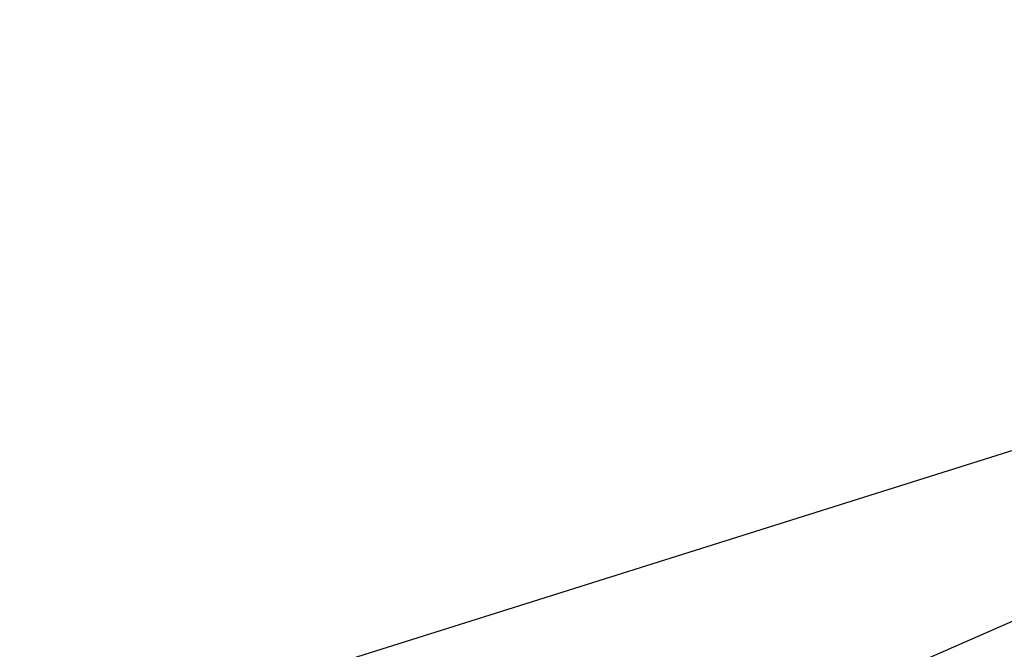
# Model space of a CAD drawing. Extents: x 0 to 901, y 0 to 72.
# Tile 101 of 256: x 448.8516 to 448.85562, y 61.23653 to 61.2391. Entities that reach past the tile are written whole.
import ezdxf

# ---------------------------------------------------------------- set-up
doc = ezdxf.new("R2010")
doc.units = 0
doc.header["$LTSCALE"] = 25.4
doc.layers.get('0').update_dxf_attribs({"color": 13, "linetype": 'CONTINUOUS'})

# ---------------------------------------------------------------- blocks, each defined once
blk = doc.blocks.new('PIN-LED-M-8128_STL')
at = {"color": 0}
for p, q in [((11.1216812, 453.3269653, 5.1863971), (11.0073242, 453.690918, 4.9704819)), ((11.1216812, 453.3269653, 5.1863971), (11.0073242, 453.690918, 4.9704819)), ((11.1268606, 453.3292236, 2.4742181), (11.0509119, 453.5027771, 2.5835931)), ((11.1268606, 453.3292236, 2.4742181), (11.0509119, 453.5027771, 2.5835931))]:
    blk.add_line(p, q, dxfattribs=at)
mesh = blk.add_polyface(dxfattribs=at)
corners = [(11.3073435, 453.4196167, 60.6909943), (11.107358, 453.7418518, 60.9087486), (11.203413, 453.3647156, 60.6846046)]
mesh.append_faces([[corners[k] for k in face] for face in [(0, 1, 2)]], dxfattribs={"color": 0})
mesh = blk.add_polyface(dxfattribs=at)
corners = [(11.2091093, 453.3675232, 64.1849518), (11.0779934, 453.7259521, 64.4065018), (11.0412302, 453.7071838, 64.4037018)]
mesh.append_faces([[corners[k] for k in face] for face in [(0, 1, 2)]], dxfattribs={"color": 0})
mesh = blk.add_polyface(dxfattribs=at)
corners = [(11.312788, 453.422699, 64.19133), (11.0779934, 453.7259521, 64.4065018), (11.2091093, 453.3675232, 64.1849518)]
mesh.append_faces([[corners[k] for k in face] for face in [(0, 1, 2)]], dxfattribs={"color": 0})
mesh = blk.add_polyface(dxfattribs=at)
corners = [(11.3533983, 453.4465637, 62.0063324), (11.1880875, 453.3572693, 61.9961624), (11.1061897, 453.5281067, 61.8867874)]
mesh.append_faces([[corners[k] for k in face] for face in [(0, 1, 2)]], dxfattribs={"color": 0})
mesh = blk.add_polyface(dxfattribs=at)
corners = [(11.1880875, 453.3572693, 61.9961624), (11.1116829, 453.3226624, 61.9914856), (11.1061897, 453.5281067, 61.8867874)]
mesh.append_faces([[corners[k] for k in face] for face in [(0, 1, 2)]], dxfattribs={"color": 0})

msp = doc.modelspace()

# ---------------------------------------------------------------- block references
at = {"color": 250, "rotation": 270}
msp.add_blockref('PIN-LED-M-8128_STL', (-4.5156512, 72.3450928, -0.2648032), dxfattribs=at)

doc.saveas('drawing.dxf')
